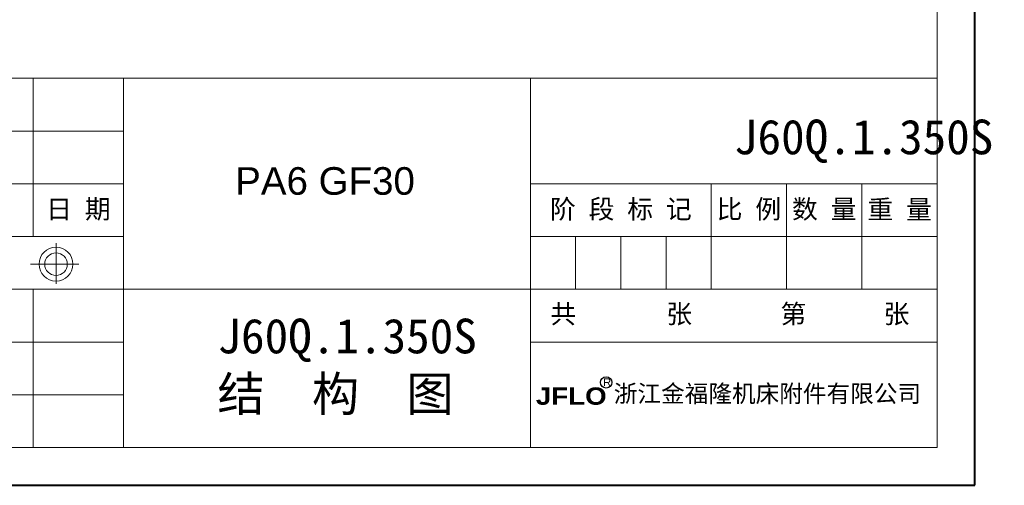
# Model space of a CAD drawing. Header units: millimetres. Extents: x -1374 to 811, y -432 to 1099.
# Tile 16 of 53: x 138 to 811, y -432 to -114. Entities that reach past the tile are written whole.
import ezdxf

# ---------------------------------------------------------------- set-up
doc = ezdxf.new("R2010")
doc.units = ezdxf.units.MM
doc.linetypes.add('CENTER2', pattern=[28.575, 19.05, -3.175, 3.175, -3.175])
doc.layers.add('标注', color=1, linetype='Continuous', lineweight=13)
doc.layers.add('标注线', color=7, linetype='Continuous', lineweight=15)
doc.styles.add('样式 6', font='仿宋_GB2312.ttf')

msp = doc.modelspace()

# ---------------------------------------------------------------- linework, layer by layer
at = {"color": 7, "lineweight": 40}
for p, q in [((791.206, -432.491), (791.206, 1098.694)), ((-1374.106, -432.491), (791.206, -432.491))]:
    msp.add_line(p, q, dxfattribs=at)
at = {"color": 7, "lineweight": 13}
for p, q in [((765.428, -406.714), (765.428, 1072.916)), ((-389.483, -154.094), (765.428, -154.094)), ((-162.563, -406.714), (765.428, -406.714))]:
    msp.add_line(p, q, dxfattribs=at)
at = {"color": 7, "lineweight": 15}
for p, q in [((146.767, -154.094), (146.767, -262.36)), ((208.634, -154.094), (208.634, -406.714)), ((487.031, -406.714), (487.031, -154.094)), ((-162.563, -190.183), (208.634, -190.183)), ((-162.563, -226.271), (208.634, -226.271)), ((487.031, -226.271), (765.428, -226.271)), ((610.763, -298.448), (610.763, -226.271)), ((662.318, -298.448), (662.318, -226.271)), ((713.873, -298.448), (713.873, -226.271)), ((-162.563, -262.36), (208.634, -262.36)), ((487.031, -262.36), (765.428, -262.36)), ((517.964, -298.448), (517.964, -262.36)), ((548.897, -298.448), (548.897, -262.36)), ((579.83, -298.448), (579.83, -262.36)), ((162.378, -294.807), (162.378, -266.982)), ((144.889, -281.202), (178.105, -281.202)), ((-162.563, -298.448), (450.942, -298.448)), ((146.767, -298.448), (146.767, -406.714)), ((450.942, -298.448), (765.428, -298.448)), ((-162.563, -334.537), (208.634, -334.537)), ((487.031, -334.537), (765.428, -334.537)), ((-162.563, -370.625), (208.634, -370.625))]:
    msp.add_line(p, q, dxfattribs=at)
for radius in [11.6, 7.733]:
    msp.add_circle((162.378, -281.202), radius, dxfattribs=at)
at = {"layer": '标注', "color": 7, "lineweight": 30}
msp.add_circle((538.844, -362.14), 3.879, dxfattribs=at)

# ---------------------------------------------------------------- texts
at = {"color": 7, "insert": (626.27, -182.374), "char_height": 23.7293, "attachment_point": 1, "style": '样式 6'}
msp.add_mtext('J60Q.1.350S', dxfattribs=at)
at = {"attachment_point": 1, "style": '样式 6'}
for s, insert, char_height in [('{\\fArial|b0|i0|c0|p32;PA6 GF30\\f楷体_GB2312|b0|i0|c134|p49;  }', (284.997, -214.913), 18.85626), ('{\\C7;J60Q.1.350S\\P}结  构  图', (272.829, -318.527), 23.7293)]:
    msp.add_mtext(s, dxfattribs=dict(at, insert=insert, char_height=char_height))
at = {"color": 7, "linetype": 'CENTER2', "lineweight": 18, "char_height": 12.94326, "width": 139.82501, "attachment_point": 1, "style": '样式 6'}
for s, insert in [('{\\fSimSun|b0|i0|c134|p2;  共       张}', (483.093, -308.771)), ('{\\fSimSun|b0|i0|c134|p2;  第      张}', (640.566, -308.771))]:
    msp.add_mtext(s, dxfattribs=dict(at, insert=insert))
at = {"layer": '标注', "color": 7, "lineweight": 9, "attachment_point": 1, "style": '样式 6'}
for s, insert, char_height, width in [('{\\fArial|b0|i0|c0|p32;R}', (536.859, -359.344), 5.31373, 3.7917), ('{\\fSimHei|b0|i0|c134|p2;浙江金福隆机床附件有限公司}', (544.071, -363.858), 11.86101, 223.43213), ('{\\fArial Black|b0|i0|c0|p34;JFLO}', (490.726, -365.541), 11.86101, 116.47703)]:
    msp.add_mtext(s, dxfattribs=dict(at, insert=insert, char_height=char_height, width=width))
at = {"layer": '标注线', "color": 7, "lineweight": 18, "char_height": 12.9433, "attachment_point": 5, "style": '样式 6'}
for s, insert, width in [('日 期', (177.701, -244.315), 61.86605), ('阶 段 标 记', (548.897, -244.315), 123.7321), ('比 例', (636.54, -244.315), 51.55504), ('数 量', (688.095, -244.315), 51.55504), ('重 量', (739.65, -244.315), 51.55504)]:
    msp.add_mtext(s, dxfattribs=dict(at, insert=insert, width=width))

doc.saveas('drawing.dxf')
